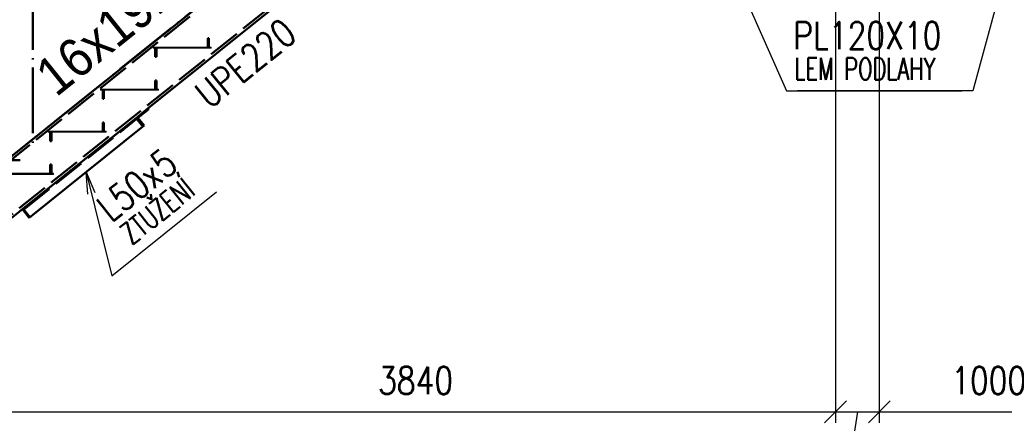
# Paper-space layout 'Layout1' of a CAD drawing. Extents: x -2 to 1033, y -36 to 596.
# Tile 9 of 181: x 98 to 188, y 92 to 129. Entities that reach past the tile are written whole.
import ezdxf

# ---------------------------------------------------------------- set-up
doc = ezdxf.new("R2010")
doc.units = 0
doc.linetypes.add('ACAD_ISO02W100', pattern=[15, 12, -3])
doc.linetypes.add('ACAD_ISO04W100', pattern=[30.5, 24, -3, 0.5, -3])
doc.layers.get('0').update_dxf_attribs({"linetype": 'CONTINUOUS'})
doc.layers.get('DEFPOINTS').update_dxf_attribs({"color": 132, "linetype": 'CONTINUOUS'})
for name, color, linetype, lineweight in [('SS_2.ET-HALA_TaO-VESTAVBA_A1÷B2-SCHODISTE', 14, 'CONTINUOUS', 50), ('SS_2.ET-HALA_TaO-VESTAVBA_A1÷B2-SCHODISTE-PLECH', 90, 'CONTINUOUS', 25), ('SS_2.ET-HALA_TaO-VESTAVBA_A1÷B2-SCHODISTE-VYZTUHA', 132, 'CONTINUOUS', 50), ('SS_2.ET-HALA_TaO-VESTAVBA_A1÷B2-SCHODISTE-ZABRADLI', 40, 'CONTINUOUS', 50), ('SS_2.ET-HALA_TaO-VESTAVBA_A1÷B2-SCHODISTE-ZTUZENI', 162, 'CONTINUOUS', 50), ('SS_KOTY', 3, 'CONTINUOUS', 25), ('SS_POPIS_PROFILU', 13, 'CONTINUOUS', 25), ('SS_TEXT35', 2, 'CONTINUOUS', 35)]:
    doc.layers.add(name, color=color, linetype=linetype, lineweight=lineweight)
doc.styles.add('ARIAL', font='arial.ttf')
doc.styles.add('ROMANS', font='romans.shx', dxfattribs={"width": 0.8})
doc.styles.add('romans.shx', font='romans.shx', dxfattribs={"height": 5})
doc.dimstyles.new('A-1_(2.5)_50AS', dxfattribs={"dimtxt": 2.5, "dimasz": 2, "dimexe": 1, "dimexo": 2, "dimgap": 0, "dimtad": 0, "dimdec": 1, "dimlfac": 50, "dimrnd": 1, "dimtxsty": 'ROMANS', "dimblk1": 'OBLIQUE', "dimblk2": 'OBLIQUE', "dimsah": 1, "dimcen": 2, "dimclrd": 256, "dimclre": 256, "dimclrt": 256, "dimadec": 1, "dimazin": 2, "dimtfac": 0.714286, "dimtdec": 1, "dimtmove": 0, "dimatfit": 3, "dimldrblk": 'OPEN', "dimfxl": 1, "dimtvp": 1.142857, "dimtfill": 1, "dimtolj": 1, "dimlwd": -1, "dimlwe": -1, "dimarcsym": 0})

# ---------------------------------------------------------------- blocks, each defined once
blk = doc.blocks.new('_Oblique')
at = {"color": 0, "linetype": 'ByBlock', "lineweight": -2}
blk.add_line((-0.5, -0.5), (0.5, 0.5), dxfattribs=at)
blk = doc.blocks.new('*D24')
at = {"layer": 'DEFPOINTS', "color": 0, "transparency": 16777216}
for p in [(172.939, 176.73, -21268.5), (96.139, 115.13, -21268.5), (172.939, 93.33)]:
    blk.add_point(p, dxfattribs=at)
at = {"layer": 'SS_KOTY', "transparency": 16777216}
for p, q in [((172.939, 174.73), (172.939, 92.33)), ((96.139, 113.13), (96.139, 92.33)), ((96.139, 93.33), (172.939, 93.33))]:
    blk.add_line(p, q, dxfattribs=at)
at = {"layer": 'SS_KOTY', "transparency": 16777216, "xscale": 2, "yscale": 2, "zscale": 2, "rotation": 180}
blk.add_blockref('_Oblique', (96.139, 93.33), dxfattribs=at)
at = {"layer": 'SS_KOTY', "transparency": 16777216, "xscale": 2, "yscale": 2, "zscale": 2}
blk.add_blockref('_Oblique', (172.939, 93.33), dxfattribs=at)
at = {"layer": 'SS_KOTY', "transparency": 16777216, "insert": (134.539, 96.187), "char_height": 2.5, "attachment_point": 5, "style": 'ROMANS', "bg_fill": 3, "box_fill_scale": 1.1, "bg_fill_color": 256, "bg_fill_true_color": 13158600, "bg_fill_transparency": 0}
blk.add_mtext('\\A1;3840', dxfattribs=at)
blk = doc.blocks.new('_OPEN')
at = {"color": 0, "linetype": 'ByBlock'}
for p, q in [((-1, 0.167), (0, 0)), ((0, 0), (-1, -0.167)), ((0, 0), (-1, 0))]:
    blk.add_line(p, q, dxfattribs=at)
blk = doc.blocks.new('*D25')
at = {"layer": 'DEFPOINTS', "color": 0, "transparency": 16777216}
for p in [(172.939, 176.73, -21268.5), (176.939, 145.53, -21290.5), (176.939, 93.33)]:
    blk.add_point(p, dxfattribs=at)
at = {"layer": 'SS_KOTY', "transparency": 16777216}
for p, q in [((172.939, 174.73), (172.939, 92.33)), ((176.939, 143.53), (176.939, 92.33)), ((172.939, 93.33), (176.939, 93.33)), ((174.939, 93.33), (173.997, 87.33)), ((173.997, 87.33), (168.854, 87.33))]:
    blk.add_line(p, q, dxfattribs=at)
at = {"layer": 'SS_KOTY', "transparency": 16777216, "xscale": 2, "yscale": 2, "zscale": 2, "rotation": 180}
blk.add_blockref('_Oblique', (172.939, 93.33), dxfattribs=at)
at = {"layer": 'SS_KOTY', "transparency": 16777216, "xscale": 2, "yscale": 2, "zscale": 2}
blk.add_blockref('_Oblique', (176.939, 93.33), dxfattribs=at)
at = {"layer": 'SS_KOTY', "transparency": 16777216, "insert": (171.425, 90.187), "char_height": 2.5, "attachment_point": 5, "style": 'ROMANS', "bg_fill": 3, "box_fill_scale": 1.1, "bg_fill_color": 256, "bg_fill_true_color": 13158600, "bg_fill_transparency": 0}
blk.add_mtext('\\A1;200', dxfattribs=at)
blk = doc.blocks.new('*D26')
at = {"layer": 'DEFPOINTS', "color": 0, "transparency": 16777216}
for p in [(176.939, 145.53, -21290.5), (196.939, 145.53, -21290.5), (196.939, 93.33)]:
    blk.add_point(p, dxfattribs=at)
at = {"layer": 'SS_KOTY', "transparency": 16777216}
for p, q in [((176.939, 143.53), (176.939, 92.33)), ((196.939, 143.53), (196.939, 92.33)), ((176.939, 93.33), (196.939, 93.33))]:
    blk.add_line(p, q, dxfattribs=at)
at = {"layer": 'SS_KOTY', "transparency": 16777216, "xscale": 2, "yscale": 2, "zscale": 2, "rotation": 180}
blk.add_blockref('_Oblique', (176.939, 93.33), dxfattribs=at)
at = {"layer": 'SS_KOTY', "transparency": 16777216, "xscale": 2, "yscale": 2, "zscale": 2}
blk.add_blockref('_Oblique', (196.939, 93.33), dxfattribs=at)
at = {"layer": 'SS_KOTY', "transparency": 16777216, "insert": (186.939, 96.187), "char_height": 2.5, "attachment_point": 5, "style": 'ROMANS', "bg_fill": 3, "box_fill_scale": 1.1, "bg_fill_color": 256, "bg_fill_true_color": 13158600, "bg_fill_transparency": 0}
blk.add_mtext('\\A1;1000', dxfattribs=at)

psp = doc.layouts.get("Layout1")

# ---------------------------------------------------------------- dimensions: what is measured, and where the dimension line sits
at = {"layer": 'SS_KOTY'}
dim = psp.add_linear_dim(base=(172.9386, 93.3298), p1=(96.1386, 115.1296, -21268.5), p2=(172.9386, 176.7296, -21268.5), dimstyle='A-1_(2.5)_50AS', override={"dimtmove": 1}, dxfattribs=at)
dim.commit()
dim.dimension.update_dxf_attribs({"geometry": '*D24', "text_midpoint": (134.5386, 96.1869)})

# ---------------------------------------------------------------- next in the draw order: linework, layer by layer
at = {"layer": 'SS_2.ET-HALA_TaO-VESTAVBA_A1÷B2-SCHODISTE', "color": 1, "linetype": 'Continuous', "ltscale": 0.25}
psp.add_line((110.0967, 121.0847), (124.5007, 132.6379), dxfattribs=at)
at = {"layer": 'SS_2.ET-HALA_TaO-VESTAVBA_A1÷B2-SCHODISTE', "color": 3, "linetype": 'ACAD_ISO02W100', "ltscale": 0.25}
psp.add_line((97.0618, 110.6296), (98.5911, 111.8562), dxfattribs=at)
at = {"layer": 'SS_2.ET-HALA_TaO-VESTAVBA_A1÷B2-SCHODISTE-PLECH', "color": 1, "linetype": 'Continuous', "ltscale": 0.25}
for p, q in [((110.5386, 126.6796), (115.8386, 126.6796)), ((110.5386, 126.6796), (110.5386, 126.5796)), ((115.8386, 126.5796), (110.5386, 126.5796)), ((115.8386, 126.5796), (115.8386, 126.6796)), ((105.7386, 122.8296), (111.0386, 122.8296)), ((105.7386, 122.8296), (105.7386, 122.7296)), ((111.0386, 122.7296), (105.7386, 122.7296)), ((111.0386, 122.7296), (111.0386, 122.8296)), ((100.9386, 118.9796), (106.2386, 118.9796)), ((100.9386, 118.9796), (100.9386, 118.8796)), ((106.2386, 118.8796), (100.9386, 118.8796)), ((106.2386, 118.8796), (106.2386, 118.9796)), ((101.4386, 115.1296), (96.1386, 115.1296)), ((101.4386, 115.0296), (96.1386, 115.0296)), ((101.4386, 115.0296), (101.4386, 115.1296))]:
    psp.add_line(p, q, dxfattribs=at)
at = {"layer": 'SS_2.ET-HALA_TaO-VESTAVBA_A1÷B2-SCHODISTE-VYZTUHA', "color": 1, "linetype": 'Continuous', "ltscale": 0.25}
for p, q in [((115.6386, 127.4796), (115.5386, 127.4796)), ((115.5386, 127.4796), (115.5386, 126.6796)), ((115.6386, 126.6796), (115.6386, 127.4796)), ((110.7386, 126.5796), (110.7386, 125.7796)), ((110.8386, 125.7796), (110.8386, 126.5796)), ((110.7386, 125.7796), (110.8386, 125.7796)), ((110.8386, 123.6296), (110.7386, 123.6296)), ((110.7386, 123.6296), (110.7386, 122.8296)), ((110.8386, 122.8296), (110.8386, 123.6296)), ((105.9386, 122.7296), (105.9386, 121.9296)), ((106.0386, 121.9296), (106.0386, 122.7296)), ((105.9386, 121.9296), (106.0386, 121.9296)), ((106.0386, 119.7796), (105.9386, 119.7796)), ((105.9386, 119.7796), (105.9386, 118.9796)), ((106.0386, 118.9796), (106.0386, 119.7796)), ((101.1386, 118.8796), (101.1386, 118.0796)), ((101.2386, 118.0796), (101.2386, 118.8796)), ((101.1386, 118.0796), (101.2386, 118.0796)), ((101.2386, 115.9296), (101.1386, 115.9296)), ((101.1386, 115.9296), (101.1386, 115.1296)), ((101.2386, 115.1296), (101.2386, 115.9296))]:
    psp.add_line(p, q, dxfattribs=at)
at = {"layer": 'SS_2.ET-HALA_TaO-VESTAVBA_A1÷B2-SCHODISTE-ZABRADLI', "color": 7, "linetype": 'ACAD_ISO04W100', "ltscale": 0.25}
for p, q in [((99.5403, 140.0445), (99.5403, 117.9012)), ((71.6837, 116.3296), (98.3828, 116.3296))]:
    psp.add_line(p, q, dxfattribs=at)
at = {"layer": 'SS_2.ET-HALA_TaO-VESTAVBA_A1÷B2-SCHODISTE-ZTUZENI', "color": 1, "linetype": 'Continuous', "ltscale": 0.25}
for p, q in [((108.9793, 120.1884), (110.0967, 121.0847)), ((109.1536, 120.2), (110.1593, 121.0067)), ((110.1593, 121.0067), (110.0967, 121.0847)), ((98.5911, 111.8562), (108.9793, 120.1884)), ((109.605, 119.4083), (108.9793, 120.1884)), ((109.7167, 119.498), (109.1536, 120.2)), ((99.2168, 111.0761), (109.605, 119.4083)), ((109.605, 119.4083), (109.7167, 119.498)), ((98.5911, 111.8562), (99.2168, 111.0761))]:
    psp.add_line(p, q, dxfattribs=at)
at = {"layer": 'SS_2.ET-HALA_TaO-VESTAVBA_A1÷B2-SCHODISTE-ZTUZENI', "color": 7, "linetype": 'ACAD_ISO04W100', "ltscale": 0.25}
psp.add_line((108.9793, 120.1884), (98.0182, 111.3967), dxfattribs=at)
at = {"layer": 'SS_2.ET-HALA_TaO-VESTAVBA_A1÷B2-SCHODISTE-ZTUZENI', "color": 3, "linetype": 'ACAD_ISO02W100', "ltscale": 0.25}
for p, q in [((98.7081, 111.8219), (109.1536, 120.2)), ((98.7081, 111.8219), (99.2712, 111.1198)), ((99.1356, 112.293), (99.1982, 112.215))]:
    psp.add_line(p, q, dxfattribs=at)
at = {"layer": 'SS_POPIS_PROFILU', "color": 0, "linetype": 'ByBlock'}
for p, q in [((104.5696, 113.2209), (104.4109, 115.2422)), ((104.4109, 115.2422), (105.2166, 113.3816)), ((104.4109, 115.2422), (104.8931, 113.3012))]:
    psp.add_line(p, q, dxfattribs=at)
at = {"layer": 'SS_POPIS_PROFILU', "color": 13}
psp.add_lwpolyline([(104.4109, 115.2422), (106.7637, 105.7715), (116.3298, 113.4444)], dxfattribs=at)

# ---------------------------------------------------------------- next in the draw order: texts
at = {"layer": 'SS_POPIS_PROFILU', "color": 13, "style": 'romans.shx'}
for s, height, width, p in [('UPE220', 2.5, 0.8, (115.6844, 120.955)), ('L50x5', 2.5, 0.8, (106.6745, 110.5713)), ('ZTUŽENÍ', 2, 0.7, (108.5764, 108.5074))]:
    psp.add_text(s, height=height, rotation=38.732519, dxfattribs=dict(at, width=width)).set_placement(p)
at = {"layer": 'SS_TEXT35', "color": 2, "style": 'ARIAL', "width": 0.9}
psp.add_text('16x192.5/240', height=3.5, rotation=38.732519, dxfattribs=at).set_placement((101.6657, 122.0392))

# ---------------------------------------------------------------- next in the draw order: dimensions: what is measured, and where the dimension line sits
at = {"layer": 'SS_KOTY'}
dim = psp.add_linear_dim(base=(176.9386, 93.3298), p1=(172.9386, 176.7296, -21268.5), p2=(176.9386, 145.5296, -21290.5), dimstyle='A-1_(2.5)_50AS', override={"dimtmove": 1}, dxfattribs=at)
dim.commit()
dim.dimension.update_dxf_attribs({"geometry": '*D25', "text_midpoint": (173.9966, 87.3298), "dimtype": 160})

# ---------------------------------------------------------------- next in the draw order: linework, layer by layer
at = {"layer": 'SS_2.ET-HALA_TaO-VESTAVBA_A1÷B2-SCHODISTE', "color": 7, "linetype": 'ACAD_ISO04W100', "ltscale": 0.25}
psp.add_line((95.6399, 115.1296), (172.4399, 176.7296), dxfattribs=at)
at = {"layer": 'SS_2.ET-HALA_TaO-VESTAVBA_A1÷B2-SCHODISTE', "color": 1, "linetype": 'Continuous', "ltscale": 0.25}
psp.add_line((172.3152, 176.6296), (95.6399, 115.1296), dxfattribs=at)
at = {"layer": 'SS_2.ET-HALA_TaO-VESTAVBA_A1÷B2-SCHODISTE', "color": 3, "linetype": 'ACAD_ISO02W100', "ltscale": 0.25}
for p, q in [((172.3996, 176.3896), (95.5996, 114.7896)), ((173.7775, 172.4696), (96.9775, 110.8696))]:
    psp.add_line(p, q, dxfattribs=at)

# ---------------------------------------------------------------- next in the draw order: dimensions: what is measured, and where the dimension line sits
at = {"layer": 'SS_KOTY'}
dim = psp.add_linear_dim(base=(196.9386, 93.3298), p1=(176.9386, 145.5296, -21290.5), p2=(196.9386, 145.5296, -21290.5), dimstyle='A-1_(2.5)_50AS', override={"dimtmove": 1}, dxfattribs=at)
dim.commit()
dim.dimension.update_dxf_attribs({"geometry": '*D26', "text_midpoint": (186.9386, 96.1869)})

# ---------------------------------------------------------------- next in the draw order: linework, layer by layer
at = {"layer": 'SS_POPIS_PROFILU', "color": 13}
for points in [[(155.1224, 152.7296), (168.4473, 122.6755), (184.495, 122.6755)], [(193.6706, 152.7296), (185.495, 122.6755), (169.4473, 122.6755)]]:
    psp.add_lwpolyline(points, dxfattribs=at)

# ---------------------------------------------------------------- next in the draw order: texts
at = {"layer": 'SS_POPIS_PROFILU', "color": 13, "style": 'romans.shx'}
for s, height, width, p in [('PL120X10', 2.5, 0.8, (169.0702, 126.4755)), ('PL120X10', 2.5, 0.8, (169.0702, 126.4755)), ('LEM PODLAHY', 2, 0.7, (169.1833, 123.6755)), ('LEM PODLAHY', 2, 0.7, (169.1833, 123.6755))]:
    psp.add_text(s, height=height, dxfattribs=dict(at, width=width)).set_placement(p)

doc.saveas('drawing.dxf')
